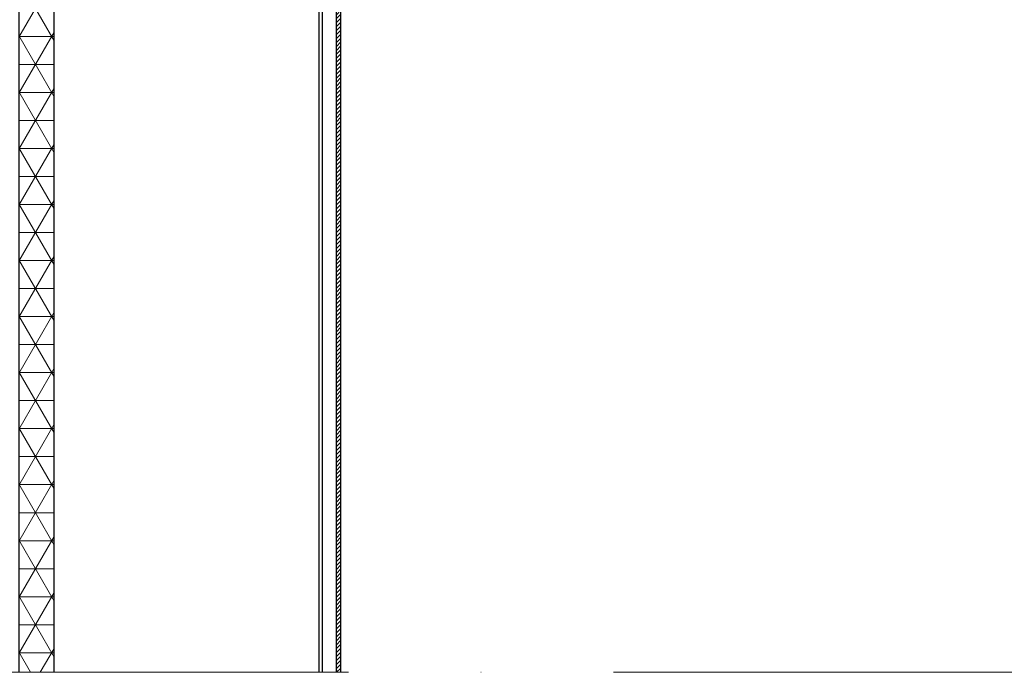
# Model space of a CAD drawing. Header units: millimetres. Extents: x 4747 to 1198744, y 17680 to 73179.
# Tile 7 of 124: x 10585 to 11701, y 51050 to 51789. Entities that reach past the tile are written whole.
import ezdxf

# ---------------------------------------------------------------- set-up
doc = ezdxf.new("R2010")
doc.units = ezdxf.units.MM
doc.linetypes.add('ACAD_ISO10W100', pattern=[18, 12, -3, 0, -3])
doc.layers.add('Mittellinien', color=7, linetype='Continuous', lineweight=5)

msp = doc.modelspace()

# ---------------------------------------------------------------- hatches: boundary and pattern name
at = {"lineweight": 5}
h = msp.add_hatch(dxfattribs=at)
h.set_pattern_fill('NET3', color=0, scale=10)
h.set_pattern_definition([(0, (-14840.385, 90727.552), (0, 31.75), []), (60, (-14840.385, 90727.552), (-27.496307, 15.875), []), (120, (-14840.385, 90727.552), (-27.496307, -15.875), [])])
h.paths.add_polyline_path([(10584.05782, 51049.66842), (10624.05782, 51049.66842), (10624.05782, 52527.77414), (10584.05782, 52527.77414)])
h = msp.add_hatch(dxfattribs=at)
h.set_pattern_fill('ANSI31', color=256)
h.set_pattern_definition([(45, (10946.5578, 50939.774), (-2.245064, 2.245064), [])])
h.paths.add_polyline_path([(10944.05782, 51049.66842), (10949.05782, 51049.66842), (10949.05782, 52151.77414), (10944.05782, 52151.77414)])

# ---------------------------------------------------------------- linework, layer by layer
for p, q in [((10944.05782, 51049.66842), (10944.05782, 52151.77414)), ((10949.05782, 51049.66842), (10949.05782, 52151.77414))]:
    msp.add_line(p, q)
for points in [[(10624.05782, 51049.66842), (10624.05782, 52527.77414), (10584.05782, 52527.77414), (10584.05782, 51049.66842)], [(10928.05782, 51049.66842), (10928.05782, 52177.43099), (10924.05782, 52177.43099), (10924.05782, 51049.66842)]]:
    msp.add_lwpolyline(points)
at = {"layer": 'Mittellinien', "linetype": 'ACAD_ISO10W100', "ltscale": 50}
msp.add_line((30760.04341, 51049.66842), (6279.75703, 51049.66842), dxfattribs=at)

doc.saveas('drawing.dxf')
